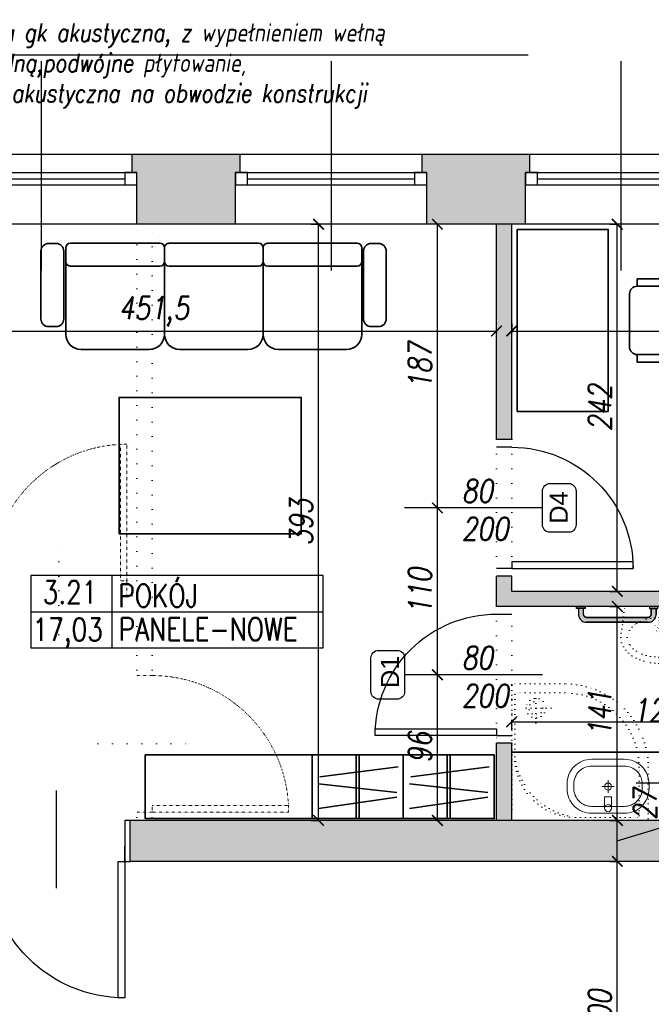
# Model space of a CAD drawing. Header units: millimetres. Extents: x 214604 to 222122, y 23717 to 26152.
# Tile 19 of 26: x 217611 to 218028, y 25053 to 25702. Entities that reach past the tile are written whole.
import ezdxf

# ---------------------------------------------------------------- set-up
doc = ezdxf.new("R2010")
doc.units = ezdxf.units.MM
doc.linetypes.add('KROPKA2', pattern=[3.175, 0, -3.175])
for name, color, linetype in [('A_C.O.', 230, 'Continuous'), ('A_DRZWI_OPIS', 7, 'Continuous'), ('A_inwentaryzacja', 8, 'Continuous'), ('A_INWENTARYZACJA_KRESKI', 8, 'Continuous'), ('A_OPIS_ZMIANY', 2, 'Continuous'), ('A_WYMIARY', 143, 'Continuous'), ('A_ZMIANY', 10, 'Continuous'), ('A_ZMIANY_WYMIARY', 143, 'Continuous')]:
    doc.layers.add(name, color=color, linetype=linetype)
for name, color, linetype, lineweight in [('A_MEBLE', 135, 'Continuous', 35), ('A_SANITARNE', 170, 'Continuous', 13), ('A_WYBURZENIA', 30, 'KROPKA2', 20)]:
    doc.layers.add(name, color=color, linetype=linetype, lineweight=lineweight)
doc.styles.add('ARIAL', font='arial.ttf')
doc.styles.add('ROMANS', font='romans.shx', dxfattribs={"width": 0.8, "oblique": 10})
doc.dimstyles.new('Kopia AGA1', dxfattribs={"dimtxt": 15, "dimasz": 7, "dimexe": 1.25, "dimexo": 0.625, "dimgap": 4, "dimtad": 1, "dimdec": 1, "dimtxsty": 'ROMANS', "dimblk": 'ARCHTICK', "dimcen": 20, "dimclrd": 256, "dimclrt": 7, "dimadec": 0, "dimazin": 0, "dimtfac": 1, "dimtdec": 1, "dimtmove": 1, "dimatfit": 3, "dimfxl": 5, "dimfxlon": 1, "dimarcsym": 0})

# ---------------------------------------------------------------- blocks, each defined once
blk = doc.blocks.new('*U16')
for p, q in [((0, 0), (0, -100)), ((900, 0), (900, -100))]:
    blk.add_line(p, q)
blk.add_lwpolyline([(0, 0), (0, 900), (43.75, 900), (43.75, 0)], close=True)
blk.add_arc((0, 0), 900, 0, 90)
blk = doc.blocks.new('*U15')
for p, q in [((0, 0), (0, 100)), ((900, 0), (900, 100))]:
    blk.add_line(p, q)
blk.add_lwpolyline([(0, 0), (0, -900), (43.75, -900), (43.75, 0)], close=True)
blk.add_arc((0, 0), 900, 270, 0)
blk = doc.blocks.new('brodzik_nar_1')
for p, q in [((82, -2), (41, -2)), ((73, -26), (73, -6)), ((83, -35), (83, -3)), ((63, -16), (83, -16)), ((1, -42), (1, -83)), ((2, -84), (34, -84))]:
    blk.add_line(p, q)
blk.add_lwpolyline([(88, 0), (0, 0, 0.414214), (-1, -1), (-1, -89, 0.414214), (0, -90), (34, -90, 0.414214), (89, -35), (89, -1, 0.414214)], format="xyb", close=True)
for radius in [6.5, 4.5]:
    blk.add_circle((73, -16), radius)
for centre, radius, start, end in [((41, -42), 40, 90, 180), ((46.62, -47.62), 45.97, 97.02766, 172.97234), ((82, -3), 1, 0, 90), ((34, -35), 49, 270, 0), ((2, -83), 1, 180, 270)]:
    blk.add_arc(centre, radius, start, end)
blk = doc.blocks.new('UMYW1')
for p, q in [((-30.16, -24.42), (-27.01, 0)), ((-0.02, 0), (-27.02, 0)), ((27.01, 0), (-27.01, 0)), ((-0.02, 0), (26.98, 0)), ((30.13, -24.42), (27.01, 0)), ((-0.02, -10.83), (-0.02, -22.2)), ((-5.7, -16.52), (5.66, -16.52))]:
    blk.add_line(p, q)
blk.add_lwpolyline([(-0.02, -40, 0.063362), (9.96, -38.73, 0.076422), (17.63, -35.44, 0.107134), (23.27, -29.95, 0.147477), (24.94, -24.42, 0.147477), (23.27, -18.89, 0.107134), (17.63, -13.4, 0.076422), (9.96, -10.1, 0.063362), (-0.02, -8.83, 0.063362), (-9.99, -10.1, 0.076422), (-17.66, -13.4, 0.107134), (-23.31, -18.89, 0.147477), (-24.97, -24.42, 0.147477), (-23.31, -29.95, 0.107134), (-17.66, -35.44, 0.076422), (-9.99, -38.73, 0.063362)], format="xyb", close=True)
for points in [[(-30.16, -24.42, 0.137171), (-28.09, -31.85, 0.107011), (-21.33, -38.97, 0.081043), (-11.99, -43.34, 0.069017), (-0.02, -45, 0.069017)], [(-0.02, -45, 0.069017), (11.96, -43.34, 0.081043), (21.3, -38.97, 0.107011), (28.05, -31.85, 0.137171), (30.13, -24.42, 0.137171)]]:
    blk.add_lwpolyline(points, format="xyb")
blk.add_circle((-0.02, -16.52), 3.39)
blk = doc.blocks.new('strzałka')
for q in [(-15.73, -8.93), (-41.84, -15.39), (-15.73, -21.86)]:
    blk.add_line((-3.04, -15.39), q)
blk = doc.blocks.new('_ARCHTICK')
at = {"color": 0, "linetype": 'ByBlock', "const_width": 0.15}
blk.add_lwpolyline([(-0.5, -0.5), (0.5, 0.5)], dxfattribs=at)
blk = doc.blocks.new('*D40')
at = {"layer": 'A_WYMIARY', "color": 0, "lineweight": -2, "ltscale": 3, "transparency": 16777216}
for p, q in [((217935.52, 25501.47), (217935.52, 25495.22)), ((218331.52, 25501.47), (218331.52, 25495.22))]:
    blk.add_line(p, q, dxfattribs=at)
at = {"layer": 'A_WYMIARY', "lineweight": -2, "ltscale": 3, "transparency": 16777216}
blk.add_line((217935.52, 25496.47), (218331.52, 25496.47), dxfattribs=at)
at = {"layer": 'Defpoints', "color": 0, "ltscale": 3, "transparency": 16777216}
for p in [(217935.52, 25566.87), (218331.52, 25566.87), (218331.52, 25496.47)]:
    blk.add_point(p, dxfattribs=at)
at = {"layer": 'A_WYMIARY', "lineweight": -2, "ltscale": 3, "transparency": 16777216, "xscale": 7, "yscale": 7, "zscale": 7, "rotation": 180}
blk.add_blockref('_ARCHTICK', (217935.52, 25496.47), dxfattribs=at)
at = {"layer": 'A_WYMIARY', "lineweight": -2, "ltscale": 3, "transparency": 16777216, "xscale": 7, "yscale": 7, "zscale": 7}
blk.add_blockref('_ARCHTICK', (218331.52, 25496.47), dxfattribs=at)
at = {"layer": 'A_WYMIARY', "color": 7, "ltscale": 3, "transparency": 16777216, "insert": (218133.52, 25507.97), "char_height": 15, "attachment_point": 5, "style": 'ROMANS'}
blk.add_mtext('396', dxfattribs=at)
blk = doc.blocks.new('*D50')
at = {"layer": 'A_WYMIARY', "color": 0, "lineweight": -2, "ltscale": 3, "transparency": 16777216}
for p, q in [((218000.13, 25146.87), (218006.38, 25146.87)), ((218000.13, 24946.87), (218006.38, 24946.87))]:
    blk.add_line(p, q, dxfattribs=at)
at = {"layer": 'A_WYMIARY', "lineweight": -2, "ltscale": 3, "transparency": 16777216}
blk.add_line((218005.13, 24946.87), (218005.13, 25146.87), dxfattribs=at)
at = {"layer": 'Defpoints', "color": 0, "ltscale": 3, "transparency": 16777216}
for p in [(217684.02, 25146.87), (218005.13, 25146.87), (217832.52, 24946.87)]:
    blk.add_point(p, dxfattribs=at)
at = {"layer": 'A_WYMIARY', "lineweight": -2, "ltscale": 3, "transparency": 16777216, "xscale": 7, "yscale": 7, "zscale": 7}
for p, rotation in [((218005.13, 25146.87), 90), ((218005.13, 24946.87), 270)]:
    blk.add_blockref('_ARCHTICK', p, dxfattribs=dict(at, rotation=rotation))
at = {"layer": 'A_WYMIARY', "color": 7, "ltscale": 3, "transparency": 16777216, "insert": (217993.63, 25046.87), "char_height": 15, "attachment_point": 5, "rotation": 90, "style": 'ROMANS'}
blk.add_mtext('200', dxfattribs=at)
blk = doc.blocks.new('*D51')
at = {"layer": 'A_WYMIARY', "lineweight": -2, "ltscale": 3, "transparency": 16777216}
for p, q in [((218034.88, 25169.3), (218034.88, 25199.37)), ((218005.13, 25146.87), (218005.13, 25173.87)), ((218005.13, 25160.37), (218034.88, 25169.3))]:
    blk.add_line(p, q, dxfattribs=at)
at = {"layer": 'A_WYMIARY', "color": 0, "lineweight": -2, "ltscale": 3, "transparency": 16777216}
for p, q in [((218000.13, 25173.87), (218006.38, 25173.87)), ((218000.13, 25146.87), (218006.38, 25146.87))]:
    blk.add_line(p, q, dxfattribs=at)
at = {"layer": 'Defpoints', "color": 0, "ltscale": 3, "transparency": 16777216}
for p in [(217684.02, 25173.87), (218005.13, 25173.87), (217684.02, 25146.87)]:
    blk.add_point(p, dxfattribs=at)
at = {"layer": 'A_WYMIARY', "lineweight": -2, "ltscale": 3, "transparency": 16777216, "xscale": 7, "yscale": 7, "zscale": 7}
for p, rotation in [((218005.13, 25173.87), 90), ((218005.13, 25146.87), 270)]:
    blk.add_blockref('_ARCHTICK', p, dxfattribs=dict(at, rotation=rotation))
at = {"layer": 'A_WYMIARY', "color": 7, "ltscale": 3, "transparency": 16777216, "insert": (218023.38, 25184.33), "char_height": 15, "attachment_point": 5, "rotation": 90, "style": 'ROMANS'}
blk.add_mtext('27', dxfattribs=at)
blk = doc.blocks.new('*D52')
at = {"layer": 'A_WYMIARY', "color": 0, "lineweight": -2, "ltscale": 3, "transparency": 16777216}
for p, q in [((218000.13, 25566.87), (218006.38, 25566.87)), ((218000.13, 25324.87), (218006.38, 25324.87))]:
    blk.add_line(p, q, dxfattribs=at)
at = {"layer": 'A_WYMIARY', "lineweight": -2, "ltscale": 3, "transparency": 16777216}
blk.add_line((218005.13, 25324.87), (218005.13, 25566.87), dxfattribs=at)
at = {"layer": 'Defpoints', "color": 0, "ltscale": 3, "transparency": 16777216}
for p in [(217935.52, 25566.87), (218005.13, 25566.87), (217935.52, 25324.87)]:
    blk.add_point(p, dxfattribs=at)
at = {"layer": 'A_WYMIARY', "lineweight": -2, "ltscale": 3, "transparency": 16777216, "xscale": 7, "yscale": 7, "zscale": 7}
for p, rotation in [((218005.13, 25566.87), 90), ((218005.13, 25324.87), 270)]:
    blk.add_blockref('_ARCHTICK', p, dxfattribs=dict(at, rotation=rotation))
at = {"layer": 'A_WYMIARY', "color": 7, "ltscale": 3, "transparency": 16777216, "insert": (217993.63, 25445.87), "char_height": 15, "attachment_point": 5, "rotation": 90, "style": 'ROMANS'}
blk.add_mtext('242', dxfattribs=at)
blk = doc.blocks.new('*D58')
at = {"layer": 'A_WYMIARY', "color": 0, "lineweight": -2, "ltscale": 3, "transparency": 16777216}
for p, q in [((217803.25, 25566.87), (217809.5, 25566.87)), ((217803.25, 25173.87), (217809.5, 25173.87))]:
    blk.add_line(p, q, dxfattribs=at)
at = {"layer": 'A_WYMIARY', "lineweight": -2, "ltscale": 3, "transparency": 16777216}
blk.add_line((217808.25, 25173.87), (217808.25, 25566.87), dxfattribs=at)
at = {"layer": 'Defpoints', "color": 0, "ltscale": 3, "transparency": 16777216}
for p in [(217698.52, 25566.87), (217808.25, 25566.87), (217698.52, 25173.87)]:
    blk.add_point(p, dxfattribs=at)
at = {"layer": 'A_WYMIARY', "lineweight": -2, "ltscale": 3, "transparency": 16777216, "xscale": 7, "yscale": 7, "zscale": 7}
for p, rotation in [((217808.25, 25566.87), 90), ((217808.25, 25173.87), 270)]:
    blk.add_blockref('_ARCHTICK', p, dxfattribs=dict(at, rotation=rotation))
at = {"layer": 'A_WYMIARY', "color": 7, "ltscale": 3, "transparency": 16777216, "insert": (217796.75, 25370.37), "char_height": 15, "attachment_point": 5, "rotation": 90, "style": 'ROMANS'}
blk.add_mtext('393', dxfattribs=at)
blk = doc.blocks.new('*U70')
for p, q in [((0, 0), (0, 100)), ((800, 0), (800, 100))]:
    blk.add_line(p, q)
blk.add_lwpolyline([(0, 0), (0, -800), (43.75, -800), (43.75, 0)], close=True)
blk.add_arc((0, 0), 800, 270, 0)
blk = doc.blocks.new('UMYWE')
at = {"ltscale": 2}
for p, q in [((3.72, 32.59), (12.12, 32.59)), ((12.12, 32.59), (12.12, 27.41)), ((14.94, 30), (19.53, 30)), ((19.53, 34.59), (19.53, 30)), ((19.53, 25.41), (19.53, 30)), ((24.12, 30), (19.53, 30)), ((3.72, 27.41), (12.12, 27.41))]:
    blk.add_line(p, q, dxfattribs=at)
blk.add_lwpolyline([(0, 30), (0, 18, 0.414214), (18, 0), (21.54, 0, 0.414214), (39.54, 18), (39.54, 42, 0.414214), (21.54, 60), (18, 60, 0.414214), (0, 42), (0, 30)], format="xyb", dxfattribs=at)
blk.add_lwpolyline([(5, 30), (5, 18, 0.414214), (18, 5), (21.54, 5, 0.414214), (34.54, 18), (34.54, 42, 0.414214), (21.54, 55), (18, 55, 0.414214), (5, 42)], format="xyb", close=True, dxfattribs=at)
for centre, radius in [((3.72, 30), 2.59), ((19.53, 30), 2.6)]:
    blk.add_circle(centre, radius, dxfattribs=at)
blk = doc.blocks.new('*U72')
for p, q in [((0, 0), (0, -100)), ((800, 0), (800, -100))]:
    blk.add_line(p, q)
blk.add_lwpolyline([(0, 0), (0, 800), (43.75, 800), (43.75, 0)], close=True)
blk.add_arc((0, 0), 800, 0, 90)
blk = doc.blocks.new('KANAPA_2')
for p, q in [((26.12, 64.87), (71.1, 64.87)), ((91.1, 64.87), (136.11, 64.87)), ((156.11, 64.87), (201.11, 64.87)), ((16.12, 54.87), (16.12, 6.22)), ((81.1, 54.87), (81.1, 2.96)), ((146.11, 6.8), (146.11, 54.87)), ((211.11, 54.87), (211.11, 5.5)), ((10, 49.8), (5, 49.8)), ((81.1, 23.18), (81.1, 49.87)), ((217.51, 49.8), (222.51, 49.8)), ((0, 44.8), (0, 0)), ((15, 0), (15, 44.8)), ((212.51, 0), (212.51, 44.8)), ((227.51, 44.8), (227.51, 0)), ((16.12, -2.13), (16.12, 6.87)), ((19.12, 9.87), (78.12, 9.87)), ((81.12, 6.87), (81.12, -2.13)), ((84.12, 9.87), (143.11, 9.87)), ((146.11, 6.87), (146.11, 2.96)), ((149.11, 9.87), (208.11, 9.87)), ((211.11, 6.87), (211.11, -2.13)), ((16.12, -0.13), (16.12, 4.87)), ((81.12, 4.87), (81.12, 3.69)), ((146.11, 4.87), (146.11, -2.13)), ((211.11, 4.87), (211.11, 4.05)), ((5, -5), (10, -5)), ((78.12, -5.13), (19.12, -5.13)), ((84.12, -5.13), (143.11, -5.13)), ((149.11, -5.13), (208.11, -5.13)), ((222.51, -5), (217.51, -5))]:
    blk.add_line(p, q)
for centre, radius, start, end in [((26.12, 54.87), 10, 90, 180), ((71.1, 54.87), 10, 0, 90), ((91.1, 54.87), 10, 90, 180), ((136.11, 54.87), 10, 0, 90), ((156.11, 54.87), 10, 90, 180), ((201.11, 54.87), 10, 0, 90), ((5, 44.8), 5, 90, 180), ((10, 44.8), 5, 0, 90), ((217.51, 44.8), 5, 90, 180), ((222.51, 44.8), 5, 0, 90), ((19.12, 6.87), 3, 90, 180), ((78.12, 6.87), 3, 0, 90), ((84.12, 6.87), 3, 90, 180), ((143.11, 6.87), 3, 0, 90), ((149.11, 6.87), 3, 90, 180), ((208.11, 6.87), 3, 360, 90), ((5, 0), 5, 180, 270), ((217.51, 0), 5, 180, 270), ((10, 0), 5, 270, 0), ((19.12, -2.13), 3, 180, 270), ((78.12, -2.13), 3, 270, 0), ((84.12, -2.13), 3, 180, 270), ((143.11, -2.13), 3, 270, 0), ((149.11, -2.13), 3, 180, 270), ((208.11, -2.13), 3, 270, 360), ((222.51, 0), 5, 270, 0)]:
    blk.add_arc(centre, radius, start, end)
blk = doc.blocks.new('szafa_U_60x40')
for p, q in [((29, 0), (29, 42)), ((31, 0), (31, 42)), ((5.06, 27.61), (56.65, 34.09)), ((4.15, 23.04), (55.84, 17.3)), ((4.24, 6.73), (55.72, 14.08)), ((0, 0), (60, 0))]:
    blk.add_line(p, q)
blk.add_lwpolyline([(60, 42), (60, 0), (0, 0), (0, 42)], close=True)
blk = doc.blocks.new('Krzeslo')
for p, q in [((-24, 0), (-24, -50)), ((-21, 0), (-24, 0)), ((-21, 0), (21, 0)), ((18, 0), (21, 0)), ((21, 0), (21, -50)), ((-29, -50), (-29, -5)), ((-24, -5), (-29, -5)), ((-29, -5), (-29, -13.42)), ((21, -5), (26, -5)), ((26, -5), (26, -50)), ((-24, -50), (-29, -50)), ((26, -50), (21, -50)), ((16, -55), (-19, -55))]:
    blk.add_line(p, q)
at = {"color": 1}
for p, q in [((-24, -12), (21, -12)), ((-24, -13.26), (21, -13.26)), ((-24, -14.13), (21, -14.13)), ((-24, -14.96), (21, -14.96))]:
    blk.add_line(p, q, dxfattribs=at)
for centre, start, end in [((-19, -50), 180, 270), ((16, -50), 270, 0)]:
    blk.add_arc(centre, 5, start, end)
blk = doc.blocks.new('*D104')
at = {"layer": 'A_ZMIANY_WYMIARY', "color": 0, "lineweight": -2, "ltscale": 3, "transparency": 16777216}
for p, q in [((217474.02, 25501.47), (217474.02, 25495.22)), ((217925.52, 25496.47), (217925.52, 25495.22))]:
    blk.add_line(p, q, dxfattribs=at)
at = {"layer": 'A_ZMIANY_WYMIARY', "lineweight": -2, "ltscale": 3, "transparency": 16777216}
blk.add_line((217474.02, 25496.47), (217925.52, 25496.47), dxfattribs=at)
at = {"layer": 'Defpoints', "color": 0, "ltscale": 3, "transparency": 16777216}
for p in [(217474.02, 25566.87), (217925.52, 25496.47), (217925.52, 25496.47)]:
    blk.add_point(p, dxfattribs=at)
at = {"layer": 'A_ZMIANY_WYMIARY', "lineweight": -2, "ltscale": 3, "transparency": 16777216, "xscale": 7, "yscale": 7, "zscale": 7, "rotation": 180}
blk.add_blockref('_ARCHTICK', (217474.02, 25496.47), dxfattribs=at)
at = {"layer": 'A_ZMIANY_WYMIARY', "lineweight": -2, "ltscale": 3, "transparency": 16777216, "xscale": 7, "yscale": 7, "zscale": 7}
blk.add_blockref('_ARCHTICK', (217925.52, 25496.47), dxfattribs=at)
at = {"layer": 'A_ZMIANY_WYMIARY', "color": 7, "ltscale": 3, "transparency": 16777216, "insert": (217699.77, 25509.4), "char_height": 15, "attachment_point": 5, "style": 'ROMANS'}
blk.add_mtext('451,5', dxfattribs=at)
blk = doc.blocks.new('*D108')
at = {"layer": 'A_WYMIARY', "color": 0, "lineweight": -2, "ltscale": 3, "transparency": 16777216}
for p, q in [((218000.13, 25314.87), (218006.38, 25314.87)), ((218000.13, 25173.87), (218006.38, 25173.87))]:
    blk.add_line(p, q, dxfattribs=at)
at = {"layer": 'A_WYMIARY', "lineweight": -2, "ltscale": 3, "transparency": 16777216}
blk.add_line((218005.13, 25173.87), (218005.13, 25314.87), dxfattribs=at)
at = {"layer": 'Defpoints', "color": 0, "ltscale": 3, "transparency": 16777216}
for p in [(217935.52, 25314.87), (218005.13, 25314.87), (217684.02, 25173.87)]:
    blk.add_point(p, dxfattribs=at)
at = {"layer": 'A_WYMIARY', "lineweight": -2, "ltscale": 3, "transparency": 16777216, "xscale": 7, "yscale": 7, "zscale": 7}
for p, rotation in [((218005.13, 25314.87), 90), ((218005.13, 25173.87), 270)]:
    blk.add_blockref('_ARCHTICK', p, dxfattribs=dict(at, rotation=rotation))
at = {"layer": 'A_WYMIARY', "color": 7, "ltscale": 3, "transparency": 16777216, "insert": (217993.63, 25244.37), "char_height": 15, "attachment_point": 5, "rotation": 90, "style": 'ROMANS'}
blk.add_mtext('141', dxfattribs=at)
blk = doc.blocks.new('*D129')
at = {"layer": 'A_ZMIANY_WYMIARY', "color": 0, "lineweight": -2, "ltscale": 3, "transparency": 16777216}
for p, q in [((217935.52, 25233.84), (217935.52, 25240.09)), ((218062.52, 25233.84), (218062.52, 25240.09))]:
    blk.add_line(p, q, dxfattribs=at)
at = {"layer": 'A_ZMIANY_WYMIARY', "lineweight": -2, "ltscale": 3, "transparency": 16777216}
blk.add_line((217935.52, 25238.84), (218062.52, 25238.84), dxfattribs=at)
at = {"layer": 'Defpoints', "color": 0, "ltscale": 3, "transparency": 16777216}
for p in [(218062.52, 25238.84), (217935.52, 25218.87), (218062.52, 25218.87)]:
    blk.add_point(p, dxfattribs=at)
at = {"layer": 'A_ZMIANY_WYMIARY', "lineweight": -2, "ltscale": 3, "transparency": 16777216, "xscale": 7, "yscale": 7, "zscale": 7, "rotation": 180}
blk.add_blockref('_ARCHTICK', (217935.52, 25238.84), dxfattribs=at)
at = {"layer": 'A_ZMIANY_WYMIARY', "lineweight": -2, "ltscale": 3, "transparency": 16777216, "xscale": 7, "yscale": 7, "zscale": 7}
blk.add_blockref('_ARCHTICK', (218062.52, 25238.84), dxfattribs=at)
at = {"layer": 'A_ZMIANY_WYMIARY', "color": 7, "ltscale": 3, "transparency": 16777216, "insert": (218030.91, 25246.59), "char_height": 15, "attachment_point": 5, "style": 'ROMANS'}
blk.add_mtext('127', dxfattribs=at)
blk = doc.blocks.new('*D137')
at = {"layer": 'A_ZMIANY_WYMIARY', "color": 0, "lineweight": -2, "ltscale": 3, "transparency": 16777216}
for p, q in [((217891.57, 25269.87), (217885.32, 25269.87)), ((217891.57, 25173.87), (217885.32, 25173.87))]:
    blk.add_line(p, q, dxfattribs=at)
at = {"layer": 'A_ZMIANY_WYMIARY', "lineweight": -2, "ltscale": 3, "transparency": 16777216}
blk.add_line((217886.57, 25173.87), (217886.57, 25269.87), dxfattribs=at)
at = {"layer": 'Defpoints', "color": 0, "ltscale": 3, "transparency": 16777216}
for p in [(217886.57, 25269.87), (217925.52, 25269.87), (217925.52, 25173.87)]:
    blk.add_point(p, dxfattribs=at)
at = {"layer": 'A_ZMIANY_WYMIARY', "lineweight": -2, "ltscale": 3, "transparency": 16777216, "xscale": 7, "yscale": 7, "zscale": 7}
for p, rotation in [((217886.57, 25269.87), 90), ((217886.57, 25173.87), 270)]:
    blk.add_blockref('_ARCHTICK', p, dxfattribs=dict(at, rotation=rotation))
at = {"layer": 'A_ZMIANY_WYMIARY', "color": 7, "ltscale": 3, "transparency": 16777216, "insert": (217875.07, 25221.87), "char_height": 15, "attachment_point": 5, "rotation": 90, "style": 'ROMANS'}
blk.add_mtext('96', dxfattribs=at)
blk = doc.blocks.new('*D138')
at = {"layer": 'A_ZMIANY_WYMIARY', "color": 0, "lineweight": -2, "ltscale": 3, "transparency": 16777216}
for p, q in [((217886.57, 25379.87), (217887.82, 25379.87)), ((217891.57, 25269.87), (217885.32, 25269.87))]:
    blk.add_line(p, q, dxfattribs=at)
at = {"layer": 'A_ZMIANY_WYMIARY', "lineweight": -2, "ltscale": 3, "transparency": 16777216}
blk.add_line((217886.57, 25269.87), (217886.57, 25379.87), dxfattribs=at)
at = {"layer": 'Defpoints', "color": 0, "ltscale": 3, "transparency": 16777216}
for p in [(217886.57, 25379.87), (217886.57, 25379.87), (217925.52, 25269.87)]:
    blk.add_point(p, dxfattribs=at)
at = {"layer": 'A_ZMIANY_WYMIARY', "lineweight": -2, "ltscale": 3, "transparency": 16777216, "xscale": 7, "yscale": 7, "zscale": 7}
for p, rotation in [((217886.57, 25379.87), 90), ((217886.57, 25269.87), 270)]:
    blk.add_blockref('_ARCHTICK', p, dxfattribs=dict(at, rotation=rotation))
at = {"layer": 'A_ZMIANY_WYMIARY', "color": 7, "ltscale": 3, "transparency": 16777216, "insert": (217875.07, 25324.87), "char_height": 15, "attachment_point": 5, "rotation": 90, "style": 'ROMANS'}
blk.add_mtext('110', dxfattribs=at)
blk = doc.blocks.new('*D139')
at = {"layer": 'A_ZMIANY_WYMIARY', "color": 0, "lineweight": -2, "ltscale": 3, "transparency": 16777216}
for p, q in [((217891.57, 25566.87), (217885.32, 25566.87)), ((217886.57, 25379.87), (217887.82, 25379.87))]:
    blk.add_line(p, q, dxfattribs=at)
at = {"layer": 'A_ZMIANY_WYMIARY', "lineweight": -2, "ltscale": 3, "transparency": 16777216}
blk.add_line((217886.57, 25379.87), (217886.57, 25566.87), dxfattribs=at)
at = {"layer": 'Defpoints', "color": 0, "ltscale": 3, "transparency": 16777216}
for p in [(217886.57, 25566.87), (217925.52, 25566.87), (217886.57, 25379.87)]:
    blk.add_point(p, dxfattribs=at)
at = {"layer": 'A_ZMIANY_WYMIARY', "lineweight": -2, "ltscale": 3, "transparency": 16777216, "xscale": 7, "yscale": 7, "zscale": 7}
for p, rotation in [((217886.57, 25566.87), 90), ((217886.57, 25379.87), 270)]:
    blk.add_blockref('_ARCHTICK', p, dxfattribs=dict(at, rotation=rotation))
at = {"layer": 'A_ZMIANY_WYMIARY', "color": 7, "ltscale": 3, "transparency": 16777216, "insert": (217875.07, 25473.37), "char_height": 15, "attachment_point": 5, "rotation": 90, "style": 'ROMANS'}
blk.add_mtext('187', dxfattribs=at)
blk = doc.blocks.new('hewi4')
at = {"ltscale": 0.1, "transparency": 33554600}
h = blk.add_hatch(color=256, dxfattribs=at)
h.dxf.hatch_style = 1
h.paths.add_polyline_path([(-6.93, 65.5, 0.390638), (-13.02, 58.9), (-13.02, 8.11, 0.390638), (-6.93, 1.5), (-6.93, 1.5), (-1.51, 1.5), (-1.51, 5.5), (-6.73, 5.5, -0.376944), (-9.02, 8.11), (-9.02, 58.9, -0.376944), (-6.73, 61.5), (-1.51, 61.5), (-1.51, 65.5), (-6.93, 65.5)])
h.paths.add_polyline_path([(-1.51, 60), (-1.51, 67.01), (0, 67.01), (0, 60)])
h.paths.add_polyline_path([(-1.51, 7.01), (-1.51, 0), (0, 0), (0, 7.01)])
at = {"linetype": 'Continuous'}
for p, q in [((-1.51, 65.5), (-6.93, 65.5)), ((-13.02, 8.11), (-13.02, 58.9)), ((-9.02, 58.9), (-9.02, 8.11)), ((-6.73, 61.5), (-1.51, 61.5)), ((-1.51, 1.5), (-6.93, 1.5)), ((-6.73, 5.5), (-1.51, 5.5))]:
    blk.add_line(p, q, dxfattribs=at)
at = {"ltscale": 0.1, "transparency": 33554600}
blk.add_lwpolyline([(-6.93, 65.5, 0.390638), (-13.02, 58.9), (-13.02, 8.11, 0.390638), (-6.93, 1.5), (-6.93, 1.5), (-1.51, 1.5), (-1.51, 5.5), (-6.73, 5.5, -0.376944), (-9.02, 8.11), (-9.02, 58.9, -0.376944), (-6.73, 61.5), (-1.51, 61.5), (-1.51, 65.5), (-6.93, 65.5)], format="xyb", close=True, dxfattribs=at)
at = {"linetype": 'Continuous'}
for points in [[(-1.51, 60), (-1.51, 67.01), (0, 67.01), (0, 60), (-1.51, 60)], [(-1.51, 7.01), (-1.51, 0), (0, 0), (0, 7.01), (-1.51, 7.01)]]:
    blk.add_lwpolyline(points, close=True, dxfattribs=at)
at = {"ltscale": 0.1, "transparency": 33554600}
for points in [[(-1.51, 60), (-1.51, 67.01), (0, 67.01), (0, 60)], [(-1.51, 7.01), (-1.51, 0), (0, 0), (0, 7.01)]]:
    blk.add_lwpolyline(points, close=True, dxfattribs=at)
at = {"linetype": 'Continuous'}
for centre, radius, start, end in [((-6.39, 58.9), 6.63, 94.65006, 180.00016), ((-6.39, 58.9), 2.63, 97.38558, 180.00016), ((-6.39, 8.11), 6.63, 179.99984, 265.34994), ((-6.39, 8.11), 2.63, 179.99984, 262.61442)]:
    blk.add_arc(centre, radius, start, end, dxfattribs=at)

msp = doc.modelspace()

# ---------------------------------------------------------------- hatches: boundary and pattern name
at = {"layer": 'A_INWENTARYZACJA_KRESKI', "ltscale": 3}
h = msp.add_hatch(color=256, dxfattribs=at)
h.dxf.hatch_style = 1
h.paths.add_polyline_path([(217753.52, 25600.87), (217756.52, 25600.87), (217756.52, 25612.87), (217685.52, 25612.87), (217685.52, 25600.87), (217688.52, 25600.87), (217688.52, 25592.87), (217688.52, 25566.87), (217753.52, 25566.87)])
h = msp.add_hatch(color=256, dxfattribs=at)
h.dxf.hatch_style = 1
h.paths.add_polyline_path([(217944.52, 25600.87), (217947.52, 25600.87), (217947.52, 25612.87), (217876.52, 25612.87), (217876.52, 25600.87), (217879.52, 25600.87), (217879.52, 25592.87), (217879.52, 25566.87), (217944.52, 25566.87)])
h = msp.add_hatch(color=256, dxfattribs=at)
h.dxf.hatch_style = 1
h.paths.add_polyline_path([(217935.52, 25566.87), (217925.52, 25566.87), (217925.52, 25424.87), (217935.52, 25424.87)])
h.paths.add_polyline_path([(218228.52, 25324.87), (217935.52, 25324.87), (217935.52, 25334.87), (217925.52, 25334.87), (217925.52, 25314.87), (217935.52, 25314.87), (218228.52, 25314.87)])
h.paths.add_polyline_path([(217935.52, 25224.87), (217925.52, 25224.87), (217925.52, 25173.87), (217935.52, 25173.87)])
h = msp.add_hatch(color=256, dxfattribs=at)
h.dxf.hatch_style = 1
h.paths.add_polyline_path([(218230.02, 25173.87), (218062.52, 25173.87), (217935.52, 25173.87), (217684.02, 25173.87), (217684.02, 25146.87), (218230.02, 25146.87)])

# ---------------------------------------------------------------- linework, layer by layer
at = {"layer": 'A_DRZWI_OPIS'}
for points in [[(217960.78, 25395.96), (217972.99, 25395.96, -0.414214), (217977.99, 25390.96), (217977.99, 25368.78, -0.414214), (217972.99, 25363.78), (217960.78, 25363.78, -0.414214), (217955.78, 25368.78), (217955.78, 25390.96, -0.414214)], [(217847.79, 25285.96), (217859.99, 25285.96, -0.414214), (217864.99, 25280.96), (217864.99, 25258.78, -0.414214), (217859.99, 25253.78), (217847.79, 25253.78, -0.414214), (217842.79, 25258.78), (217842.79, 25280.96, -0.414214)]]:
    msp.add_lwpolyline(points, format="xyb", close=True, dxfattribs=at)
at = {"layer": 'A_inwentaryzacja', "ltscale": 3}
for p, q in [((217625.52, 25674.44), (217625.52, 25536.34)), ((217816.52, 25674.44), (217816.52, 25536.34)), ((218007.52, 25674.44), (218007.52, 25536.34)), ((218159.02, 25612.87), (217474.02, 25612.87)), ((217685.52, 25600.87), (217685.52, 25612.87)), ((217756.52, 25600.87), (217756.52, 25612.87)), ((217876.52, 25600.87), (217876.52, 25612.87)), ((217947.52, 25600.87), (217947.52, 25612.87)), ((217562.52, 25600.87), (217688.52, 25600.87)), ((217688.52, 25566.87), (217688.52, 25600.87)), ((217753.52, 25566.87), (217753.52, 25600.87)), ((217753.52, 25600.87), (217879.52, 25600.87)), ((217879.52, 25566.87), (217879.52, 25600.87)), ((217944.52, 25566.87), (217944.52, 25600.87)), ((217944.52, 25600.87), (218070.52, 25600.87)), ((217562.52, 25592.87), (217688.52, 25592.87)), ((217570.52, 25596.87), (217680.52, 25596.87)), ((217753.52, 25592.87), (217879.52, 25592.87)), ((217761.52, 25596.87), (217871.52, 25596.87)), ((217944.52, 25592.87), (218070.52, 25592.87)), ((217952.52, 25596.87), (218062.52, 25596.87)), ((218933.52, 25566.87), (216625.52, 25566.87)), ((217925.52, 25424.87), (217925.52, 25566.87)), ((217935.52, 25424.87), (217935.52, 25566.87)), ((217925.52, 25314.87), (217925.52, 25334.87)), ((217935.52, 25324.87), (217935.52, 25334.87)), ((218228.52, 25324.87), (217935.52, 25324.87)), ((218228.52, 25314.87), (217935.52, 25314.87)), ((217925.52, 25173.87), (217925.52, 25224.87)), ((217935.52, 25173.87), (217935.52, 25224.87)), ((217635.52, 25129.22), (217635.52, 25193.65)), ((217684.02, 25146.87), (217684.02, 25173.87)), ((217935.52, 25173.87), (217684.02, 25173.87)), ((218062.52, 25173.87), (217935.52, 25173.87)), ((218230.02, 25146.87), (217684.02, 25146.87))]:
    msp.add_line(p, q, dxfattribs=at)
for points in [[(217680.52, 25592.87), (217688.52, 25592.87), (217688.52, 25600.87), (217680.52, 25600.87)], [(217753.52, 25592.87), (217761.52, 25592.87), (217761.52, 25600.87), (217753.52, 25600.87)], [(217871.52, 25592.87), (217879.52, 25592.87), (217879.52, 25600.87), (217871.52, 25600.87)], [(217944.52, 25592.87), (217952.52, 25592.87), (217952.52, 25600.87), (217944.52, 25600.87)]]:
    msp.add_lwpolyline(points, close=True, dxfattribs=at)
msp.add_lwpolyline([(217684.02, 25173.87), (217680.52, 25173.87), (217680.52, 25146.87), (217684.02, 25146.87)], dxfattribs=at)
at = {"layer": 'A_MEBLE', "ltscale": 3}
msp.add_lwpolyline([(217999.2, 25443.47), (217939.2, 25443.47), (217939.2, 25563.47), (217999.2, 25563.47), (217999.2, 25443.47)], dxfattribs=at)
at = {"layer": 'A_MEBLE'}
for points in [[(217676.86, 25362.68), (217676.86, 25452.68), (217796.86, 25452.68), (217796.86, 25362.68)], [(217694.02, 25217.03), (217804.02, 25217.03), (217804.02, 25175.03), (217694.02, 25175.03)]]:
    msp.add_lwpolyline(points, close=True, dxfattribs=at)
msp.add_lwpolyline([(217935.52, 25218.87), (218062.52, 25218.87)], dxfattribs=at)
at = {"layer": 'A_OPIS_ZMIANY', "ltscale": 3}
for p, q in [((217955.78, 25379.87), (217864.99, 25379.87)), ((217955.78, 25269.87), (217864.99, 25269.87))]:
    msp.add_line(p, q, dxfattribs=at)
at = {"layer": 'A_OPIS_ZMIANY', "ltscale": 5}
for p, q in [((217672.02, 25335.2), (217672.02, 25287.7)), ((217618.62, 25311.45), (217811.26, 25311.45))]:
    msp.add_line(p, q, dxfattribs=at)
at = {"layer": 'A_OPIS_ZMIANY', "ltscale": 3}
msp.add_lwpolyline([(217946.4, 25678.29), (217545.14, 25678.29), (217470.36, 25504.41)], dxfattribs=at)
at = {"layer": 'A_OPIS_ZMIANY', "ltscale": 5}
msp.add_lwpolyline([(217618.62, 25287.7), (217811.26, 25287.7), (217811.26, 25335.2), (217618.62, 25335.2)], close=True, dxfattribs=at)
at = {"layer": 'A_WYBURZENIA', "ltscale": 3}
for p, q in [((217688.52, 25331.87), (217688.52, 25566.87)), ((217698.52, 25272.87), (217698.52, 25566.87)), ((217925.52, 25424.87), (217925.52, 25334.87)), ((217935.52, 25424.87), (217935.52, 25334.87)), ((217637.02, 25296.24), (217637.02, 25360.67)), ((217688.52, 25331.87), (217685.52, 25331.87)), ((217685.52, 25321.87), (217685.52, 25331.87)), ((217688.52, 25321.87), (217685.52, 25321.87)), ((217688.52, 25272.87), (217688.52, 25321.87)), ((217925.52, 25314.87), (217925.52, 25224.87)), ((217935.52, 25224.87), (217935.52, 25314.87)), ((217688.52, 25272.87), (217698.52, 25272.87)), ((217662.89, 25224.37), (217727.31, 25224.37)), ((217688.52, 25173.87), (217688.52, 25175.87)), ((217688.52, 25175.87), (217698.52, 25175.87)), ((217698.52, 25173.87), (217698.52, 25175.87))]:
    msp.add_line(p, q, dxfattribs=at)
for points in [[(217685.52, 25331.87), (217682.02, 25331.87), (217682.02, 25321.87), (217685.52, 25321.87)], [(217698.52, 25272.87), (217698.52, 25269.37), (217688.52, 25269.37), (217688.52, 25272.87)], [(217698.52, 25175.87), (217698.52, 25179.37), (217688.52, 25179.37), (217688.52, 25175.87)]]:
    msp.add_lwpolyline(points, dxfattribs=at)
at = {"layer": 'A_ZMIANY', "ltscale": 3}
for points in [[(217935.52, 25424.87), (217925.52, 25424.87)], [(217935.52, 25334.87), (217925.52, 25334.87)], [(217935.52, 25314.87), (217925.52, 25314.87)], [(217935.52, 25224.87), (217925.52, 25224.87)]]:
    msp.add_lwpolyline(points, dxfattribs=at)

# ---------------------------------------------------------------- block references
at = {"layer": 'A_C.O.', "ltscale": 0.1, "transparency": 33554600, "xscale": 0.8, "yscale": 0.8, "zscale": 0.8, "rotation": 89.99999999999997}
msp.add_blockref('hewi4', (218031.93, 25314.87), dxfattribs=at)
at = {"layer": 'A_inwentaryzacja', "ltscale": 3, "xscale": -1, "rotation": 180}
msp.add_blockref('strzałka', (218059.43, 25182.99), dxfattribs=at)
at = {"layer": 'A_inwentaryzacja', "ltscale": 3, "xscale": -0.1, "yscale": 0.1, "zscale": 0.1}
msp.add_blockref('*U15', (217680.52, 25146.87), dxfattribs=at)
at = {"layer": 'A_MEBLE', "rotation": 180}
msp.add_blockref('KANAPA_2', (217852.85, 25549.18), dxfattribs=at)
at = {"layer": 'A_MEBLE', "ltscale": 3, "rotation": 270}
msp.add_blockref('Krzeslo', (218068.16, 25501.97), dxfattribs=at)
at = {"layer": 'A_MEBLE'}
for p in [(217804.02, 25175.03), (217864.02, 25175.03)]:
    msp.add_blockref('szafa_U_60x40', p, dxfattribs=at)
at = {"layer": 'A_SANITARNE', "xscale": -0.9, "yscale": 0.9, "zscale": 0.9, "rotation": 270}
msp.add_blockref('UMYWE', (217972.02, 25178.59), dxfattribs=at)
at = {"layer": 'A_WYBURZENIA', "ltscale": 3}
for name, p, xscale, yscale, zscale in [('*U16', (217682.02, 25331.87), -0.1, 0.1, 0.1), ('UMYW1', (218032.5, 25314.87), -0.8333333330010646, 0.8333333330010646, 0.8333333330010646)]:
    msp.add_blockref(name, p, dxfattribs=dict(at, xscale=xscale, yscale=yscale, zscale=zscale))
at = {"layer": 'A_WYBURZENIA', "ltscale": 3, "xscale": -0.1, "yscale": 0.1, "zscale": 0.1, "rotation": 270}
msp.add_blockref('*U16', (217698.52, 25179.37), dxfattribs=at)
at = {"layer": 'A_WYBURZENIA', "ltscale": 3, "rotation": 90}
msp.add_blockref('brodzik_nar_1', (217935.52, 25174.87), dxfattribs=at)
at = {"layer": 'A_ZMIANY', "ltscale": 2, "xscale": -0.09999999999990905, "yscale": 0.09999999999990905, "zscale": 0.09999999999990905, "rotation": 270}
for name, p in [('*U72', (217935.52, 25339.87)), ('*U70', (217925.52, 25229.87))]:
    msp.add_blockref(name, p, dxfattribs=at)

# ---------------------------------------------------------------- texts
at = {"layer": 'A_DRZWI_OPIS', "char_height": 12, "attachment_point": 1, "rotation": 90, "style": 'ARIAL'}
for s, insert in [(' D4', (217960.49, 25364.73)), (' D1', (217849.31, 25256.41))]:
    msp.add_mtext_dynamic_manual_height_columns(s, width=51.4585, gutter_width=60, heights=[0], dxfattribs=dict(at, insert=insert))
at = {"layer": 'A_OPIS_ZMIANY', "ltscale": 5, "style": 'ROMANS', "width": 0.8}
for s, p in [('POKÓJ', (217676.41, 25314.53)), ('3.21', (217626.49, 25316.74)), ('17,03', (217619.82, 25292.18)), ('PANELE-NOWE', (217676.65, 25292.47))]:
    msp.add_text(s, height=15, dxfattribs=at).set_placement(p)
at = {"layer": 'A_OPIS_ZMIANY', "ltscale": 5, "attachment_point": 1, "style": 'ROMANS'}
for s, width, insert, char_height in [('ścianka gk akustyczna, z wypełnieniem wełną mineralną,podwójne płytowanie,\\Ptaśma akustyczna na obwodzie konstrukcji ', 448.9942, (217559.34, 25699.3), 12), ('80\\P200', 61.2498, (217902.6, 25398.52), 15), ('80\\P200', 61.2498, (217902.6, 25288.52), 15)]:
    msp.add_mtext_dynamic_manual_height_columns(s, width=width, gutter_width=75, heights=[0], dxfattribs=dict(at, insert=insert, char_height=char_height))

# ---------------------------------------------------------------- dimensions: what is measured, and where the dimension line sits
at = {"layer": 'A_WYMIARY', "ltscale": 3}
for base, p1, p2, picture, middle in [((217808.25, 25566.87), (217698.52, 25173.87), (217698.52, 25566.87), '*D58', (217796.75, 25370.37)), ((218005.13, 25566.87), (217935.52, 25324.87), (217935.52, 25566.87), '*D52', (217993.63, 25445.87)), ((218005.13, 25314.87), (217684.02, 25173.87), (217935.52, 25314.87), '*D108', (217993.63, 25244.37)), ((218005.13, 25173.87), (217684.02, 25146.87), (217684.02, 25173.87), '*D51', (218023.38, 25173.3)), ((218005.13, 25146.87), (217832.52, 24946.87), (217684.02, 25146.87), '*D50', (217993.63, 25046.87))]:
    dim = msp.add_linear_dim(base=base, p1=p1, p2=p2, angle=90, dimstyle='Kopia AGA1', dxfattribs=at)
    dim.commit()
    dim.dimension.update_dxf_attribs({"geometry": picture, "text_midpoint": middle})
dim = msp.add_linear_dim(base=(218331.52, 25496.47), p1=(217935.52, 25566.87), p2=(218331.52, 25566.87), dimstyle='Kopia AGA1', dxfattribs=at)
dim.commit()
dim.dimension.update_dxf_attribs({"geometry": '*D40', "text_midpoint": (218133.52, 25507.97)})
at = {"layer": 'A_ZMIANY_WYMIARY', "ltscale": 3}
dim = msp.add_linear_dim(base=(217925.52, 25496.47), p1=(217474.02, 25566.87), p2=(217925.52, 25496.47), dimstyle='Kopia AGA1', dxfattribs=at)
dim.commit()
dim.dimension.update_dxf_attribs({"geometry": '*D104', "text_midpoint": (217699.77, 25509.4)})
for base, p1, p2, picture, middle in [((217886.57, 25566.87), (217886.57, 25379.87), (217925.52, 25566.87), '*D139', (217875.07, 25473.37)), ((217886.57, 25379.87), (217925.52, 25269.87), (217886.57, 25379.87), '*D138', (217875.07, 25324.87)), ((217886.57, 25269.87), (217925.52, 25173.87), (217925.52, 25269.87), '*D137', (217875.07, 25221.87))]:
    dim = msp.add_linear_dim(base=base, p1=p1, p2=p2, angle=90, dimstyle='Kopia AGA1', dxfattribs=at)
    dim.commit()
    dim.dimension.update_dxf_attribs({"geometry": picture, "text_midpoint": middle})
dim = msp.add_linear_dim(base=(218062.52, 25238.84), p1=(217935.52, 25218.87), p2=(218062.52, 25218.87), dimstyle='Kopia AGA1', dxfattribs=at)
dim.commit()
dim.dimension.update_dxf_attribs({"geometry": '*D129', "text_midpoint": (218030.91, 25235.09), "dimtype": 160})

doc.saveas('drawing.dxf')
